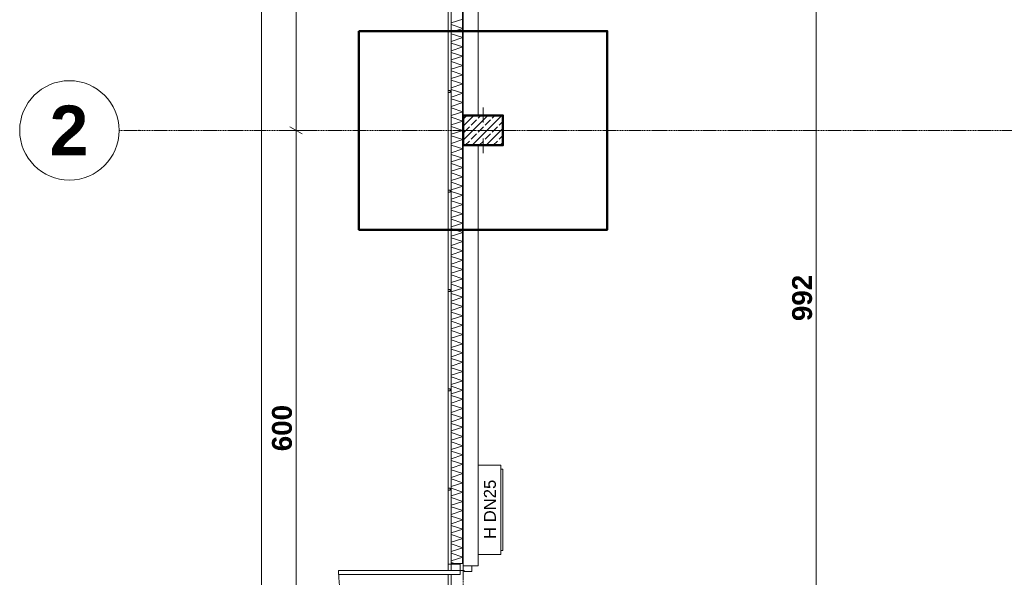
# Model space of a CAD drawing. Extents: x -7314 to 11761, y 144 to 9383.
# Tile 3 of 193: x 468 to 1459, y 937 to 1498. Entities that reach past the tile are written whole.
import ezdxf
from ezdxf.xclip import XClip

# ---------------------------------------------------------------- set-up
doc = ezdxf.new("R2010")
doc.units = 0
doc.header["$MEASUREMENT"] = 0
doc.header["$XCLIPFRAME"] = 0
doc.linetypes.add('Krawędzie ukryte', pattern=[68, 48, -20])
doc.linetypes.add('Wipeout_Contour', pattern=[20000, 0, -20000])
for name, color, linetype in [('FORMA - Arch 01 - 220-A Ściany', 7, 'Continuous'), ('FORMA - Arch 01 - 410-K Osie', 7, 'Continuous'), ('FORMA - Arch 01 - 440-K Słupy', 7, 'Continuous'), ('FORMA - Arch 02 - Ściany zewnętrzne', 7, 'Continuous'), ('FORMA - Arch 04 - Wymiary i opisy ppoż', 7, 'Continuous'), ('FORMA - Arch 04 - Wymiary ogólne', 7, 'Continuous')]:
    doc.layers.add(name, color=color, linetype=linetype)
doc.styles.add('STYL_AUTOMATYCZNY_2', font='arial.ttf')
doc.styles.add('STYL_AUTOMATYCZNY_6', font='arial.ttf')
doc.styles.add('STYL_AUTOMATYCZNY_9', font='arial.ttf')
pattern_1 = [(45, (4185.3, -5972.398), (-17.67767, 17.67767), []), (45, (4181.764, -5968.863), (-17.67767, 17.67767), []), (45, (4178.229, -5965.327), (-17.67767, 17.67767), [])]

# ---------------------------------------------------------------- blocks, each defined once
blk = doc.blocks.new('*X361')
at = {"layer": 'FORMA - Arch 01 - 220-A Ściany', "color": 7, "linetype": 'Continuous', "lineweight": 5, "ltscale": 0.025}
for p, q in [((913.54, 1498.94), (902.04, 1495.1)), ((902.04, 1493.44), (913.54, 1489.6)), ((913.54, 1489.6), (902.04, 1485.77)), ((902.04, 1484.1), (913.54, 1480.27)), ((913.54, 1480.27), (902.04, 1476.44)), ((902.04, 1474.77), (913.54, 1470.94)), ((913.54, 1470.94), (902.04, 1467.1)), ((902.04, 1465.44), (913.54, 1461.6)), ((913.54, 1461.6), (902.04, 1457.77)), ((902.04, 1456.1), (913.54, 1452.27)), ((913.54, 1452.27), (902.04, 1448.44)), ((902.04, 1446.77), (913.54, 1442.94)), ((913.54, 1442.94), (902.04, 1439.1)), ((902.04, 1437.44), (913.54, 1433.6)), ((913.54, 1433.6), (902.04, 1429.77)), ((902.04, 1428.1), (913.54, 1424.27)), ((913.54, 1424.27), (902.04, 1420.44)), ((902.04, 1418.77), (913.54, 1414.94)), ((913.54, 1414.94), (902.04, 1411.1)), ((902.04, 1409.44), (913.54, 1405.6)), ((913.54, 1405.6), (902.04, 1401.77)), ((902.04, 1400.1), (913.54, 1396.27)), ((913.54, 1396.27), (902.04, 1392.44)), ((902.04, 1390.77), (913.54, 1386.94)), ((913.54, 1386.94), (902.04, 1383.1)), ((902.04, 1381.44), (913.54, 1377.6)), ((913.54, 1377.6), (902.04, 1373.77)), ((902.04, 1372.1), (913.54, 1368.27)), ((913.54, 1368.27), (902.04, 1364.44)), ((902.04, 1362.77), (913.54, 1358.94)), ((913.54, 1358.94), (902.04, 1355.1)), ((902.04, 1353.44), (913.54, 1349.6)), ((913.54, 1349.6), (902.04, 1345.77)), ((902.04, 1344.1), (913.54, 1340.27)), ((913.54, 1340.27), (902.04, 1336.44)), ((902.04, 1334.77), (913.54, 1330.94)), ((913.54, 1330.94), (902.04, 1327.1)), ((902.04, 1325.44), (913.54, 1321.6)), ((913.54, 1321.6), (902.04, 1317.77)), ((902.04, 1316.1), (913.54, 1312.27)), ((913.54, 1312.27), (902.04, 1308.44)), ((902.04, 1306.77), (913.54, 1302.94)), ((913.54, 1302.94), (902.04, 1299.1)), ((902.04, 1297.44), (913.54, 1293.6)), ((913.54, 1293.6), (902.04, 1289.77)), ((902.04, 1288.1), (913.54, 1284.27)), ((913.54, 1284.27), (902.04, 1280.44)), ((902.04, 1278.77), (913.54, 1274.94)), ((913.54, 1274.94), (902.04, 1271.1)), ((902.04, 1269.44), (913.54, 1265.6)), ((913.54, 1265.6), (902.04, 1261.77)), ((902.04, 1260.1), (913.54, 1256.27)), ((913.54, 1256.27), (902.04, 1252.44)), ((902.04, 1250.77), (913.54, 1246.94)), ((913.54, 1246.94), (902.04, 1243.1)), ((902.04, 1241.44), (913.54, 1237.6)), ((913.54, 1237.6), (902.04, 1233.77)), ((902.04, 1232.1), (913.54, 1228.27)), ((913.54, 1228.27), (902.04, 1224.44)), ((902.04, 1222.77), (913.54, 1218.94)), ((913.54, 1218.94), (902.04, 1215.1)), ((902.04, 1213.44), (913.54, 1209.6)), ((913.54, 1209.6), (902.04, 1205.77)), ((902.04, 1204.1), (913.54, 1200.27)), ((913.54, 1200.27), (902.04, 1196.44)), ((902.04, 1194.77), (913.54, 1190.94)), ((913.54, 1190.94), (902.04, 1187.1)), ((902.04, 1185.44), (913.54, 1181.6)), ((913.54, 1181.6), (902.04, 1177.77)), ((902.04, 1176.1), (913.54, 1172.27)), ((913.54, 1172.27), (902.04, 1168.44)), ((902.04, 1166.77), (913.54, 1162.94)), ((913.54, 1162.94), (902.04, 1159.1)), ((902.04, 1157.44), (913.54, 1153.6)), ((913.54, 1153.6), (902.04, 1149.77)), ((902.04, 1148.1), (913.54, 1144.27)), ((913.54, 1144.27), (902.04, 1140.44)), ((902.04, 1138.77), (913.54, 1134.94)), ((913.54, 1134.94), (902.04, 1131.1)), ((902.04, 1129.44), (913.54, 1125.6)), ((913.54, 1125.6), (902.04, 1121.77)), ((902.04, 1120.1), (913.54, 1116.27)), ((913.54, 1116.27), (902.04, 1112.44)), ((902.04, 1110.77), (913.54, 1106.94)), ((913.54, 1106.94), (902.04, 1103.1)), ((902.04, 1101.44), (913.54, 1097.6)), ((913.54, 1097.6), (902.04, 1093.77)), ((902.04, 1092.1), (913.54, 1088.27)), ((913.54, 1088.27), (902.04, 1084.44)), ((902.04, 1082.77), (913.54, 1078.94)), ((913.54, 1078.94), (902.04, 1075.1)), ((902.04, 1073.44), (913.54, 1069.6)), ((913.54, 1069.6), (902.04, 1065.77)), ((902.04, 1064.1), (913.54, 1060.27)), ((913.54, 1060.27), (902.04, 1056.44)), ((902.04, 1054.77), (913.54, 1050.94)), ((913.54, 1050.94), (902.04, 1047.1)), ((902.04, 1045.44), (913.54, 1041.6)), ((913.54, 1041.6), (902.04, 1037.77)), ((902.04, 1036.1), (913.54, 1032.27)), ((913.54, 1032.27), (902.04, 1028.44)), ((902.04, 1026.77), (913.54, 1022.94)), ((913.54, 1022.94), (902.04, 1019.1)), ((902.04, 1017.44), (913.54, 1013.6)), ((913.54, 1013.6), (902.04, 1009.77)), ((902.04, 1008.1), (913.54, 1004.27)), ((913.54, 1004.27), (902.04, 1000.44)), ((902.04, 998.77), (913.54, 994.94)), ((913.54, 994.94), (902.04, 991.1)), ((902.04, 989.44), (913.54, 985.6)), ((913.54, 985.6), (902.04, 981.77)), ((902.04, 980.1), (913.54, 976.27)), ((913.54, 976.27), (902.04, 972.44)), ((902.04, 970.77), (913.54, 966.94)), ((913.54, 966.94), (902.04, 963.1)), ((902.04, 961.44), (913.54, 957.6)), ((913.54, 957.6), (902.04, 953.77)), ((902.04, 952.1), (905.66, 950.9))]:
    blk.add_line(p, q, dxfattribs=at)
blk = doc.blocks.new('Rysunek_1_1', base_point=(4185.3, -5972.4))
at = {"layer": 'FORMA - Arch 01 - 410-K Osie', "color": 7, "linetype": 'Krawędzie ukryte', "lineweight": 13, "ltscale": 0.025}
blk.add_line((587.6, 1386.9), (567.67, 1386.9), dxfattribs=at)
at = {"layer": 'FORMA - Arch 01 - 410-K Osie', "color": 7, "linetype": 'Continuous', "lineweight": 13, "ltscale": 0.025}
blk.add_circle((517.67, 1386.9), 50, dxfattribs=at)
at = {"layer": 'FORMA - Arch 01 - 410-K Osie', "color": 7, "linetype": 'Krawędzie ukryte', "lineweight": 13, "ltscale": 0.025}
blk.add_point((587.6, 1386.9), dxfattribs=at)
blk.add_point((587.6, 1386.9), dxfattribs=at)
at = {"layer": 'FORMA - Arch 04 - Wymiary i opisy ppoż', "color": 1, "linetype": 'Continuous', "lineweight": 13, "ltscale": 0.025}
for p, q in [((952.04, 959.99), (952.04, 1049.99)), ((954.04, 1045.99), (952.04, 1045.99)), ((952.04, 1045.99), (952.04, 963.99)), ((954.04, 963.99), (954.04, 1045.99)), ((952.04, 963.99), (954.04, 963.99))]:
    blk.add_line(p, q, dxfattribs=at)
at = {"layer": 'FORMA - Arch 04 - Wymiary ogólne', "color": 154, "linetype": 'Continuous', "lineweight": 13, "ltscale": 0.025}
for p, q in [((710.86, 721.9), (710.86, 7923.64)), ((745.86, 1386.9), (745.86, 1986.9)), ((1269.31, 736.9), (1269.31, 1729.3)), ((739.61, 1390.51), (752.11, 1383.29)), ((755.23, 1386.9), (736.48, 1386.9)), ((745.86, 786.9), (745.86, 1386.9))]:
    blk.add_line(p, q, dxfattribs=at)
at = {"layer": 'FORMA - Arch 01 - 410-K Osie', "color": 7, "linetype": 'Continuous', "lineweight": 13, "insert": (536.74, 1411.9), "char_height": 50, "attachment_point": 3, "style": 'STYL_AUTOMATYCZNY_6'}
blk.add_mtext('\\A1;{\\pqr;\\pt0;\\fArial|b1|i0|c238|p0;\\W1.000000;2}', dxfattribs=at)
at = {"layer": 'FORMA - Arch 04 - Wymiary i opisy ppoż', "color": 1, "linetype": 'Continuous', "lineweight": 13, "insert": (940.96, 975.73), "char_height": 12, "attachment_point": 4, "rotation": 90, "style": 'STYL_AUTOMATYCZNY_2'}
blk.add_mtext('\\A1;{\\pql;\\fArial|b0|i0|c238|p0;\\W1.000000;H DN25}', dxfattribs=at)
at = {"layer": 'FORMA - Arch 04 - Wymiary ogólne', "color": 154, "linetype": 'Continuous', "lineweight": 13, "char_height": 20, "width": 45.7634, "attachment_point": 7, "rotation": 90, "style": 'STYL_AUTOMATYCZNY_9'}
for s, insert in [('\\A1;{\\pql;\\fArial|b1|i0|c238|p0;\\W1.000000;992}', (1265.31, 1194.96)), ('\\A1;{\\pql;\\fArial|b1|i0|c238|p0;\\W1.000000;600}', (741.86, 1064.02))]:
    blk.add_mtext(s, dxfattribs=dict(at, insert=insert))
at = {"color": 254, "linetype": 'Wipeout_Contour', "lineweight": 0, "ltscale": 18256.97488}
blk.add_wipeout([(899.04, 7923.64), (899.04, 721.9), (902.04, 721.9), (902.04, 7923.64)], dxfattribs=at).dxf.layer = 'FORMA - Arch 01 - 220-A Ściany'
at = {"color": 254, "linetype": 'Wipeout_Contour', "lineweight": 0, "ltscale": 8513.493381}
blk.add_wipeout([(913.54, 950.9), (914.04, 950.9), (914.04, 2792.43), (913.54, 2792.43)], dxfattribs=at).dxf.layer = 'FORMA - Arch 01 - 220-A Ściany'
at = {"layer": 'FORMA - Arch 01 - 220-A Ściany', "linetype": 'Continuous', "lineweight": 5}
h = blk.add_hatch(dxfattribs=at)
h.set_pattern_fill('Aluminium_0001', style=0, pattern_type=2)
h.set_pattern_definition(pattern_1)
h.paths.add_polyline_path([(913.54, 950.9), (914.04, 950.9), (914.04, 2792.43), (913.54, 2792.43)])
at = {"layer": 'FORMA - Arch 01 - 220-A Ściany', "color": 7, "linetype": 'Continuous', "lineweight": 18, "ltscale": 0.025}
blk.add_line((902.04, 7923.64), (902.04, 721.9), dxfattribs=at)
at = {"color": 254, "linetype": 'Wipeout_Contour', "lineweight": 0, "ltscale": 18256.97488}
blk.add_wipeout([(899.04, 7923.64), (899.04, 721.9), (902.04, 721.9), (902.04, 7923.64)], dxfattribs=at).dxf.layer = 'FORMA - Arch 01 - 220-A Ściany'
at = {"layer": 'FORMA - Arch 01 - 220-A Ściany', "color": 7, "linetype": 'Continuous', "lineweight": 13, "ltscale": 0.025}
blk.add_line((899.04, 7923.64), (899.04, 721.9), dxfattribs=at)
at = {"layer": 'FORMA - Arch 01 - 220-A Ściany', "color": 7, "linetype": 'Continuous', "lineweight": 18, "ltscale": 0.025, "flags": 128}
blk.add_lwpolyline([(899.04, 7923.64), (902.04, 7923.64), (902.04, 721.9), (899.04, 721.9)], close=True, dxfattribs=at)
at = {"color": 254, "linetype": 'Wipeout_Contour', "lineweight": 0, "ltscale": 18256.97488}
blk.add_wipeout([(899.04, 7923.64), (899.04, 721.9), (902.04, 721.9), (902.04, 7923.64)], dxfattribs=at).dxf.layer = 'FORMA - Arch 01 - 220-A Ściany'
at = {"layer": 'FORMA - Arch 01 - 220-A Ściany', "color": 7, "linetype": 'Continuous', "lineweight": 18, "ltscale": 0.025}
blk.add_line((902.04, 4618.9), (902.04, 721.9), dxfattribs=at)
at = {"color": 254, "linetype": 'Wipeout_Contour', "lineweight": 0, "ltscale": 18256.97488}
blk.add_wipeout([(899.04, 7923.64), (899.04, 721.9), (902.04, 721.9), (902.04, 7923.64)], dxfattribs=at).dxf.layer = 'FORMA - Arch 01 - 220-A Ściany'
at = {"layer": 'FORMA - Arch 01 - 220-A Ściany', "color": 7, "linetype": 'Continuous', "lineweight": 13, "ltscale": 0.025}
blk.add_line((899.04, 7923.64), (899.04, 721.9), dxfattribs=at)
at = {"layer": 'FORMA - Arch 01 - 220-A Ściany', "color": 7, "linetype": 'Continuous', "lineweight": 18, "ltscale": 0.025, "flags": 128}
blk.add_lwpolyline([(899.04, 7923.64), (902.04, 7923.64), (902.04, 721.9), (899.04, 721.9)], close=True, dxfattribs=at)
at = {"color": 254, "linetype": 'Wipeout_Contour', "lineweight": 0, "ltscale": 12755.502226}
blk.add_wipeout([(902.04, 950.9), (911.04, 950.9), (913.54, 950.9), (913.54, 2792.43), (911.04, 2792.43), (902.04, 2792.43)], dxfattribs=at).dxf.layer = 'FORMA - Arch 01 - 220-A Ściany'
at = {"color": 7, "linetype": 'Continuous', "lineweight": 13, "ltscale": 0.025}
blk.add_blockref('*X361', (0, 0), dxfattribs=at)
at = {"color": 254, "linetype": 'Wipeout_Contour', "lineweight": 0, "ltscale": 10481.606042}
blk.add_wipeout([(899.04, 3986.46), (899.04, 721.9), (902.04, 721.9), (902.04, 3986.46)], dxfattribs=at).dxf.layer = 'FORMA - Arch 01 - 220-A Ściany'
at = {"color": 254, "linetype": 'Wipeout_Contour', "lineweight": 0, "ltscale": 6744.782228}
blk.add_wipeout([(899.04, 1426.9), (899.04, 1424.9), (901.04, 1424.9), (901.04, 1426.9)], dxfattribs=at).dxf.layer = 'FORMA - Arch 01 - 220-A Ściany'
at = {"color": 254, "linetype": 'Wipeout_Contour', "lineweight": 0, "ltscale": 6410.087116}
blk.add_wipeout([(899.04, 1326.9), (899.04, 1324.9), (901.04, 1324.9), (901.04, 1326.9)], dxfattribs=at).dxf.layer = 'FORMA - Arch 01 - 220-A Ściany'
at = {"color": 254, "linetype": 'Wipeout_Contour', "lineweight": 0, "ltscale": 6083.284178}
blk.add_wipeout([(899.04, 1226.9), (899.04, 1224.9), (901.04, 1224.9), (901.04, 1226.9)], dxfattribs=at).dxf.layer = 'FORMA - Arch 01 - 220-A Ściany'
at = {"color": 254, "linetype": 'Wipeout_Contour', "lineweight": 0, "ltscale": 5765.715567}
blk.add_wipeout([(899.04, 1126.9), (899.04, 1124.9), (901.04, 1124.9), (901.04, 1126.9)], dxfattribs=at).dxf.layer = 'FORMA - Arch 01 - 220-A Ściany'
at = {"color": 254, "linetype": 'Wipeout_Contour', "lineweight": 0, "ltscale": 5458.993102}
blk.add_wipeout([(899.04, 1026.9), (899.04, 1024.9), (901.04, 1024.9), (901.04, 1026.9)], dxfattribs=at).dxf.layer = 'FORMA - Arch 01 - 220-A Ściany'
at = {"color": 254, "linetype": 'Wipeout_Contour', "lineweight": 0, "ltscale": 5254.413717}
blk.add_wipeout([(911.04, 950.9), (902.04, 950.9), (902.04, 950.4), (911.04, 950.4)], dxfattribs=at).dxf.layer = 'FORMA - Arch 01 - 220-A Ściany'
at = {"layer": 'FORMA - Arch 01 - 220-A Ściany', "linetype": 'Continuous', "lineweight": 5}
h = blk.add_hatch(dxfattribs=at)
h.set_pattern_fill('Aluminium_0001', style=0, pattern_type=2)
h.set_pattern_definition(pattern_1)
h.paths.add_polyline_path([(911.04, 950.9), (902.04, 950.9), (902.04, 950.4), (911.04, 950.4)])
at = {"layer": 'FORMA - Arch 01 - 220-A Ściany', "color": 7, "linetype": 'Continuous', "lineweight": 18, "ltscale": 0.025}
blk.add_line((902.04, 2792.43), (902.04, 950.9), dxfattribs=at)
at = {"layer": 'FORMA - Arch 01 - 220-A Ściany', "color": 7, "linetype": 'Continuous', "lineweight": 25, "ltscale": 0.025}
for p, q in [((913.54, 950.9), (913.54, 2792.43)), ((902.04, 950.9), (911.04, 950.9))]:
    blk.add_line(p, q, dxfattribs=at)
at = {"layer": 'FORMA - Arch 01 - 220-A Ściany', "color": 7, "linetype": 'Continuous', "lineweight": 15, "ltscale": 0.025}
for p, q in [((911.04, 950.4), (902.04, 950.4)), ((911.04, 950.9), (911.04, 950.4)), ((911.04, 950.9), (913.54, 950.9)), ((913.54, 950.9), (914.04, 950.9))]:
    blk.add_line(p, q, dxfattribs=at)
at = {"layer": 'FORMA - Arch 01 - 220-A Ściany', "color": 7, "linetype": 'Continuous', "lineweight": 15, "ltscale": 0.025, "flags": 128}
blk.add_lwpolyline([(914.04, 950.9), (914.04, 2792.43)], dxfattribs=at)
at = {"color": 254, "linetype": 'Wipeout_Contour', "lineweight": 0, "ltscale": 10481.606042}
blk.add_wipeout([(899.04, 3986.46), (899.04, 721.9), (902.04, 721.9), (902.04, 3986.46)], dxfattribs=at).dxf.layer = 'FORMA - Arch 01 - 220-A Ściany'
at = {"color": 254, "linetype": 'Wipeout_Contour', "lineweight": 0, "ltscale": 7274.33036}
blk.add_wipeout([(914.04, 1729.3), (914.04, 1401.9), (929.04, 1401.9), (929.04, 1729.3)], dxfattribs=at).dxf.layer = 'FORMA - Arch 02 - Ściany zewnętrzne'
at = {"layer": 'FORMA - Arch 01 - 220-A Ściany', "color": 7, "linetype": 'Continuous', "lineweight": 13, "ltscale": 0.025}
blk.add_line((899.04, 3986.46), (899.04, 721.9), dxfattribs=at)
at = {"layer": 'FORMA - Arch 01 - 220-A Ściany', "color": 7, "linetype": 'Continuous', "lineweight": 15, "ltscale": 0.025}
blk.add_line((899.04, 950.9), (899.04, 950.4), dxfattribs=at)
at = {"layer": 'FORMA - Arch 01 - 220-A Ściany', "color": 7, "linetype": 'Continuous', "lineweight": 18, "ltscale": 0.025, "flags": 128}
blk.add_lwpolyline([(899.04, 3986.46), (902.04, 3986.46), (902.04, 721.9), (899.04, 721.9)], close=True, dxfattribs=at)
at = {"layer": 'FORMA - Arch 01 - 220-A Ściany', "color": 7, "linetype": 'Continuous', "lineweight": 13, "ltscale": 0.025}
blk.add_arc((911.04, 944.1), 122.4, 180, 270, dxfattribs=at)
at = {"layer": 'FORMA - Arch 02 - Ściany zewnętrzne', "color": 7, "linetype": 'Continuous', "lineweight": 13, "ltscale": 0.025, "flags": 128}
for points in [[(914.04, 1729.3), (914.04, 1401.9)], [(929.04, 1401.9), (929.04, 1729.3)]]:
    blk.add_lwpolyline(points, dxfattribs=at)
at = {"color": 254, "linetype": 'Wipeout_Contour', "lineweight": 0, "ltscale": 6744.782228}
blk.add_wipeout([(899.04, 1426.9), (899.04, 1424.9), (901.04, 1424.9), (901.04, 1426.9)], dxfattribs=at).dxf.layer = 'FORMA - Arch 01 - 220-A Ściany'
at = {"color": 254, "linetype": 'Wipeout_Contour', "lineweight": 0, "ltscale": 6410.087116}
blk.add_wipeout([(899.04, 1326.9), (899.04, 1324.9), (901.04, 1324.9), (901.04, 1326.9)], dxfattribs=at).dxf.layer = 'FORMA - Arch 01 - 220-A Ściany'
at = {"color": 254, "linetype": 'Wipeout_Contour', "lineweight": 0, "ltscale": 6083.284178}
blk.add_wipeout([(899.04, 1226.9), (899.04, 1224.9), (901.04, 1224.9), (901.04, 1226.9)], dxfattribs=at).dxf.layer = 'FORMA - Arch 01 - 220-A Ściany'
at = {"color": 254, "linetype": 'Wipeout_Contour', "lineweight": 0, "ltscale": 5765.715567}
blk.add_wipeout([(899.04, 1126.9), (899.04, 1124.9), (901.04, 1124.9), (901.04, 1126.9)], dxfattribs=at).dxf.layer = 'FORMA - Arch 01 - 220-A Ściany'
at = {"color": 254, "linetype": 'Wipeout_Contour', "lineweight": 0, "ltscale": 5458.993102}
blk.add_wipeout([(899.04, 1026.9), (899.04, 1024.9), (901.04, 1024.9), (901.04, 1026.9)], dxfattribs=at).dxf.layer = 'FORMA - Arch 01 - 220-A Ściany'
at = {"color": 254, "linetype": 'Wipeout_Contour', "lineweight": 0, "ltscale": 7901.272241}
blk.add_wipeout([(922.54, 950.9), (911.04, 950.9), (911.04, 944.1), (915.04, 944.1), (915.04, 942.9), (922.54, 942.9)], dxfattribs=at).dxf.layer = 'FORMA - Arch 01 - 220-A Ściany'
at = {"layer": 'FORMA - Arch 01 - 220-A Ściany', "color": 7, "linetype": 'Continuous', "lineweight": 13, "ltscale": 0.025}
for p, q in [((899.04, 1426.9), (899.04, 1424.9)), ((899.04, 1326.9), (899.04, 1324.9)), ((899.04, 1226.9), (899.04, 1224.9)), ((899.04, 1126.9), (899.04, 1124.9)), ((899.04, 1026.9), (899.04, 1024.9))]:
    blk.add_line(p, q, dxfattribs=at)
at = {"layer": 'FORMA - Arch 01 - 220-A Ściany', "color": 7, "linetype": 'Continuous', "lineweight": 15, "ltscale": 0.025}
for p, q in [((911.04, 950.4), (899.04, 950.4)), ((922.54, 950.9), (911.04, 950.9)), ((911.04, 950.9), (913.54, 950.9)), ((911.04, 950.9), (913.54, 950.9)), ((913.54, 950.9), (914.04, 950.9)), ((913.54, 950.9), (914.04, 950.9)), ((922.54, 942.9), (922.54, 950.9))]:
    blk.add_line(p, q, dxfattribs=at)
at = {"layer": 'FORMA - Arch 01 - 220-A Ściany', "color": 7, "linetype": 'Continuous', "lineweight": 18, "ltscale": 0.025, "flags": 128}
for points in [[(899.04, 1426.9), (901.04, 1426.9), (901.04, 1424.9), (899.04, 1424.9)], [(899.04, 1326.9), (901.04, 1326.9), (901.04, 1324.9), (899.04, 1324.9)], [(899.04, 1226.9), (901.04, 1226.9), (901.04, 1224.9), (899.04, 1224.9)], [(899.04, 1126.9), (901.04, 1126.9), (901.04, 1124.9), (899.04, 1124.9)], [(899.04, 1026.9), (901.04, 1026.9), (901.04, 1024.9), (899.04, 1024.9)]]:
    blk.add_lwpolyline(points, close=True, dxfattribs=at)
at = {"color": 254, "linetype": 'Wipeout_Contour', "lineweight": 0, "ltscale": 5078.288669}
blk.add_wipeout([(788.64, 944.1), (788.64, 940.1), (911.04, 940.1), (911.04, 944.1)], dxfattribs=at).dxf.layer = 'FORMA - Arch 01 - 220-A Ściany'
at = {"layer": 'FORMA - Arch 01 - 220-A Ściany', "color": 7, "linetype": 'Continuous', "lineweight": 13, "ltscale": 0.025}
for p, q in [((788.64, 944.1), (911.04, 944.1)), ((788.64, 940.1), (788.64, 944.1)), ((911.04, 944.1), (911.04, 940.1)), ((911.04, 940.1), (788.64, 940.1))]:
    blk.add_line(p, q, dxfattribs=at)
at = {"layer": 'FORMA - Arch 01 - 220-A Ściany', "color": 7, "linetype": 'Continuous', "lineweight": 15, "ltscale": 0.025}
for p, q in [((911.04, 950.9), (911.04, 944.1)), ((911.04, 944.1), (915.04, 944.1)), ((915.04, 944.1), (915.04, 942.9)), ((915.04, 942.9), (922.54, 942.9))]:
    blk.add_line(p, q, dxfattribs=at)
at = {"color": 254, "linetype": 'Wipeout_Contour', "lineweight": 0, "ltscale": 5950.264783}
blk.add_wipeout([(914.04, 948.57), (929.04, 948.57), (929.04, 1371.9), (914.04, 1371.9)], dxfattribs=at).dxf.layer = 'FORMA - Arch 02 - Ściany zewnętrzne'
at = {"layer": 'FORMA - Arch 02 - Ściany zewnętrzne', "color": 7, "linetype": 'Continuous', "lineweight": 13, "ltscale": 0.025, "flags": 128}
for points in [[(914.04, 1371.9), (914.04, 948.57)], [(929.04, 948.57), (929.04, 1371.9)], [(929.04, 948.57), (914.04, 948.57)]]:
    blk.add_lwpolyline(points, dxfattribs=at)
at = {"layer": 'FORMA - Arch 04 - Wymiary i opisy ppoż', "color": 1, "linetype": 'Continuous', "lineweight": 13, "ltscale": 0.025}
for p, q in [((952.04, 1049.99), (929.04, 1049.99)), ((929.04, 1049.99), (929.04, 959.99)), ((929.04, 959.99), (952.04, 959.99))]:
    blk.add_line(p, q, dxfattribs=at)
at = {"layer": 'FORMA - Arch 01 - 220-A Ściany', "color": 7, "linetype": 'Continuous', "lineweight": 13, "insert": (879.43, 892.56), "char_height": 20, "attachment_point": 7, "style": 'STYL_AUTOMATYCZNY_2'}
blk.add_mtext('\\A1;{\\pql;\\pt0;\\fArial|b0|i0|c238|p0;\\W1.000000;120\\fArial|b0|i0|c238|p0;\\W1.000000;\\A1{\\H.66x;\\S^  ;}\\fArial|b0|i0|c238|p0;\\W1.000000;\\fArial|b0|i0|c238|p0;\\W1.000000;}', dxfattribs=at)
at = {"color": 254, "linetype": 'Wipeout_Contour', "lineweight": 0, "ltscale": 6688.789839}
blk.add_wipeout([(914.04, 1371.9), (954.04, 1371.9), (954.04, 1401.9), (914.04, 1401.9)], dxfattribs=at).dxf.layer = 'FORMA - Arch 01 - 440-K Słupy'
at = {"layer": 'FORMA - Arch 01 - 440-K Słupy', "linetype": 'Continuous', "lineweight": 5}
h = blk.add_hatch(dxfattribs=at)
h.set_pattern_fill('beton_zbrojony_gęsty_0001', style=0, pattern_type=2)
h.set_pattern_definition([(45, (4185.3, -5972.398), (-7.071068, 7.071068), []), (45, (4181.764, -5968.863), (-7.071068, 7.071068), [7.5, -2.5])])
h.paths.add_polyline_path([(914.04, 1371.9), (954.04, 1371.9), (954.04, 1401.9), (914.04, 1401.9)])
at = {"layer": 'FORMA - Arch 01 - 410-K Osie', "color": 7, "linetype": 'Krawędzie ukryte', "lineweight": 13, "ltscale": 0.025}
for p, q in [((914.04, 567.07), (914.04, 8978.35)), ((3420.76, 1386.9), (587.6, 1386.9))]:
    blk.add_line(p, q, dxfattribs=at)
at = {"layer": 'FORMA - Arch 01 - 440-K Słupy', "color": 1, "linetype": 'Continuous', "lineweight": 13, "ltscale": 0.025}
for p, q in [((934.04, 1394.9), (934.04, 1409.9)), ((926.04, 1386.9), (906.04, 1386.9)), ((934.04, 1378.9), (934.04, 1363.9)), ((942.04, 1386.9), (962.04, 1386.9))]:
    blk.add_line(p, q, dxfattribs=at)
at = {"layer": 'FORMA - Arch 01 - 440-K Słupy', "color": 7, "linetype": 'Continuous', "lineweight": 25, "ltscale": 0.025, "flags": 128}
blk.add_lwpolyline([(914.04, 1371.9), (954.04, 1371.9), (954.04, 1401.9), (914.04, 1401.9)], dxfattribs=at)
at = {"layer": 'FORMA - Arch 01 - 440-K Słupy', "color": 1, "linetype": 'Continuous', "lineweight": 13, "ltscale": 0.025}
blk.add_point((934.04, 1386.9), dxfattribs=at)

msp = doc.modelspace()

# ---------------------------------------------------------------- block references
at = {"lineweight": 20}
ref = msp.add_blockref('Rysunek_1_1', (4185.29965, -5972.39804), dxfattribs=at)
XClip(ref).set_block_clipping_path([(254.0251470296, 246.5573808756), (9689.7973583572, 9358.9497337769)])

# ---------------------------------------------------------------- next in the draw order: linework, layer by layer
at = {"lineweight": 50}
for points in [[(809.04065, 1486.89689), (1059.04065, 1486.89689), (1059.04065, 1286.89689), (809.04065, 1286.89689), (809.04065, 1486.89689)], [(914.04065, 1401.89689), (914.04065, 1371.89688), (954.04065, 1371.89688), (954.04065, 1401.89689), (914.04065, 1401.89689)]]:
    msp.add_lwpolyline(points, dxfattribs=at)

doc.saveas('drawing.dxf')
